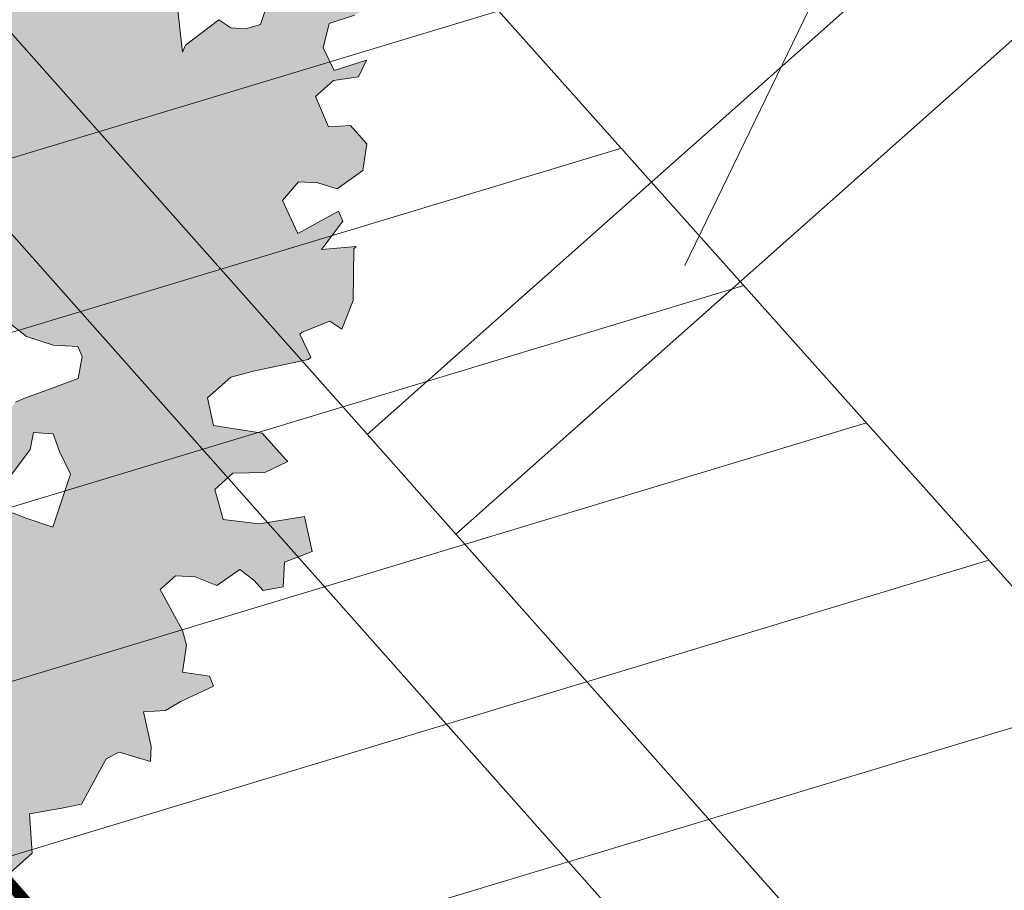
# Model space of a CAD drawing. Header units: centimetres. Extents: x 843425950 to 843478602, y 588811213 to 588851397.
# Tile 41 of 89: x 843442351 to 843442436, y 588832371 to 588832446. Entities that reach past the tile are written whole.
import ezdxf
from ezdxf.lldxf.tags import DXFTag

# ---------------------------------------------------------------- set-up
doc = ezdxf.new("R2010")
doc.units = ezdxf.units.CM
doc.header["$MEASUREMENT"] = 0
doc.linetypes.add('CENTER', pattern=[50.800000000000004, 31.75, -6.35, 6.35, -6.35])
doc.linetypes.add('EGBU01', pattern=[1, 0.5, -0.5])
doc.layers.get('0').update_dxf_attribs({"lineweight": 5})
for name, color, linetype, lineweight in [('0-hatch', 8, 'Continuous', 5), ('0-LINIA CIENKA', 8, 'Continuous', 9), ('IS_gaz_ZEW', 40, 'GAS_LINE', 30), ('S_strefa zagrożenia wybuchem', 7, 'EGBU01', 13), ('wymiarowanie', 123, 'Continuous', 5)]:
    doc.layers.add(name, color=color, linetype=linetype, lineweight=lineweight)
doc.layers.add('IS_Grafika', color=7, linetype='SOLID', lineweight=9, true_color=0x000000)
doc.layers.add('ZTOŚ', color=7, linetype='CENTER', lineweight=13, true_color=0x45750b)
doc.styles.get("Standard").update_dxf_attribs({"font": 'ARIAL.TTF'})
tags = doc.linetypes.add('GAS_LINE', pattern='A,0.5,-0.2,["GAS",Standard,S=0.1,R=0,X=-0.1,Y=-0.05],-0.25', length=0.95).pattern_tags.tags
tags[6] = DXFTag(74, 10)
tags = doc.linetypes.add('SOLID', pattern=[10, 10, 0]).pattern_tags.tags
tags[6:7] = [DXFTag(74, 4), DXFTag(75, 0), DXFTag(340, '0'), DXFTag(46, 0.0), DXFTag(50, 0.0), DXFTag(44, 0.0), DXFTag(45, 0.0)]
tags[4:5] = [DXFTag(74, 4), DXFTag(75, 0), DXFTag(340, '0'), DXFTag(46, 0.0), DXFTag(50, 0.0), DXFTag(44, 0.0), DXFTag(45, 0.0)]
picture_1 = doc.add_image_def('image1.jpg', size_in_pixel=(6614, 4677))

# ---------------------------------------------------------------- blocks, each defined once
blk = doc.blocks.new('A$C51A627E3')
h = blk.add_hatch(color=256)
h.dxf.hatch_style = 1
h.paths.add_polyline_path([(-3.829516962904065, -3.277827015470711), (-3.99698174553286, -3.185050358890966), (-4.071669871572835, -3.091690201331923), (-4.12768596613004, -3.017002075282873), (-4.221046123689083, -2.942313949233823), (-4.239718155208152, -2.868209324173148), (-4.463199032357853, -2.774849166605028), (-4.555975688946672, -2.756177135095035), (-4.630663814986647, -2.737505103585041), (-4.724023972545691, -2.626056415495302), (-4.724023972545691, -2.588712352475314), (-4.668007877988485, -2.570040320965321), (-4.630663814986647, -2.514024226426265), (-4.649335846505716, -2.383320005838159), (-4.724023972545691, -2.253199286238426), (-4.61199178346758, -2.309215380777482), (-4.574647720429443, -2.309215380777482), (-4.463199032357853, -2.290543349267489), (-4.425854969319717, -2.309215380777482), (-4.295150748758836, -2.234527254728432), (-4.258390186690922, -2.253199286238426), (-4.12768596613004, -2.290543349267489), (-4.015653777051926, -2.309215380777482), (-3.941549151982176, -2.309215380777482), (-3.904205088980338, -2.253199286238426), (-3.960221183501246, -2.141167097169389), (-4.015653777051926, -2.029718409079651), (-4.034325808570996, -1.9550302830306), (-3.941549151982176, -2.011046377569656), (-3.792172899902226, -1.917686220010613), (-3.698812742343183, -1.899014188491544), (-3.698812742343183, -1.880342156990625), (-3.680724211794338, -1.805654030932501), (-3.680724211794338, -1.731549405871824), (-3.606036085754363, -1.619517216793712), (-3.456659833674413, -1.526157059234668), (-3.400643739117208, -1.63818924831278), (-3.289195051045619, -1.750221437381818), (-3.25185098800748, -1.786981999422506), (-3.177162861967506, -1.768309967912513), (-3.158490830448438, -1.619517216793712), (-3.177162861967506, -1.470724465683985), (-3.214506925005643, -1.433380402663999), (-3.214506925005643, -1.358692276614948), (-3.103058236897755, -1.340020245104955), (-3.028370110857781, -1.302676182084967), (-3.009698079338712, -1.265332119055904), (-2.972354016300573, -1.227988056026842), (-2.972354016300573, -1.172555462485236), (-3.028370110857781, -1.041851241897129), (-3.065714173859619, -0.9671631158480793), (-3.121146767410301, -1.153883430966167), (-3.139818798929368, -1.190643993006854), (-3.177162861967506, -1.246660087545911), (-3.233178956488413, -1.284004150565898), (-3.400643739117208, -1.358692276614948), (-3.512675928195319, -1.302676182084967), (-3.606036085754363, -1.284004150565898), (-3.73615680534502, -1.302676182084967), (-3.754828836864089, -1.414708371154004), (-3.829516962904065, -1.544829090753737), (-3.941549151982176, -1.507485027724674), (-4.034325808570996, -1.507485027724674), (-4.12768596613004, -1.433380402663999), (-4.221046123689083, -1.433380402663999), (-4.388510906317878, -1.526157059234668), (-4.425854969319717, -1.600845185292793), (-4.388510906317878, -1.71287737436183), (-4.369838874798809, -1.786981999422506), (-4.425854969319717, -1.880342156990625), (-4.50054309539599, -1.899014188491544), (-4.630663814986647, -2.103823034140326), (-4.668007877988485, -2.085151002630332), (-4.74269600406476, -2.011046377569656), (-4.817384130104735, -1.9550302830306), (-4.85414469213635, -1.899014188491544), (-4.798712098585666, -1.842998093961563), (-4.780040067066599, -1.805654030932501), (-4.817384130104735, -1.619517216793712), (-4.85414469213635, -1.470724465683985), (-4.947504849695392, -1.470724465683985), (-5.059537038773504, -1.433380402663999), (-5.115553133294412, -1.265332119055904), (-5.096881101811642, -1.227988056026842), (-5.078209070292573, -1.190643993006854), (-4.984848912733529, -1.190643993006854), (-4.891488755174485, -1.190643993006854), (-4.817384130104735, -1.190643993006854), (-4.891488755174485, -1.097867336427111), (-4.947504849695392, -0.9858351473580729), (-5.022192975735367, -0.8930584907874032), (-5.059537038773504, -0.8183703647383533), (-5.078209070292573, -0.7810263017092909), (-5.096881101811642, -0.7250102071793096), (-4.966176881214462, -0.1881688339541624), (-4.891488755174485, -0.1694968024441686), (-4.891488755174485, -0.1508247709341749), (-4.947504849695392, -0.03937608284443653), (-4.966176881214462, 0.05398407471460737), (-5.003520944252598, 0.1286722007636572), (-5.022192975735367, 0.2214488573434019), (-4.891488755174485, 0.2774649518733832), (-4.817384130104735, 0.3148090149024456), (-4.798712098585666, 0.2401208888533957), (-4.724023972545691, 0.2027768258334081), (-4.668007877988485, 0.2587929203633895), (-4.555975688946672, 0.3334810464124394), (-4.50054309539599, 0.3148090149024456), (-4.481871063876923, 0.2027768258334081), (-4.50054309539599, 0.07265610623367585), (-4.537887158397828, 0.01664001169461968), (-4.481871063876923, -0.1327362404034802), (-4.369838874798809, -0.1140642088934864), (-4.332494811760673, -0.07672014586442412), (-4.221046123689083, 0.05398407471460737), (-4.202374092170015, 0.2214488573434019), (-4.183702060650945, 0.4081691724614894), (-4.12768596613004, 0.4449297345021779), (-4.165030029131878, 0.5756339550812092), (-4.183702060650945, 0.6129780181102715), (-4.221046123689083, 0.6689941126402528), (-4.276478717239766, 0.6876661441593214), (-4.369838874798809, 0.6503220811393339), (-4.481871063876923, 0.4822737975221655), (-4.59331975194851, 0.4268412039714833), (-4.630663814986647, 0.5009458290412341), (-4.630663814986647, 0.5756339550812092), (-4.686679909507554, 0.6316500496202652), (-4.724023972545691, 0.6503220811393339), (-4.780040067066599, 0.5196178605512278), (-4.836056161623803, 0.5009458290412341), (-4.910160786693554, 0.5196178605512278), (-4.984848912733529, 0.5382898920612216), (-5.022192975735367, 0.6316500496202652), (-5.115553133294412, 0.7430987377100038), (-5.152313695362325, 0.7617707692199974), (-5.152313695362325, 0.6876661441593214), (-5.152313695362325, 0.892474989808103), (-5.096881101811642, 0.9298190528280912), (-4.966176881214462, 1.059939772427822), (-4.947504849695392, 1.227988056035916), (-4.910160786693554, 1.358108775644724), (-4.947504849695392, 1.563501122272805), (-4.85414469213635, 1.600261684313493), (-4.780040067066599, 1.544829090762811), (-4.668007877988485, 1.526157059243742), (-4.630663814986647, 1.507485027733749), (-4.668007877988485, 1.302092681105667), (-4.519215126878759, 1.358108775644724), (-4.463199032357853, 1.470140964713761), (-4.332494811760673, 1.526157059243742), (-4.183702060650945, 1.656277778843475), (-4.258390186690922, 1.749637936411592), (-4.35116684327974, 1.805654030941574), (-4.388510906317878, 1.879758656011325), (-4.388510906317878, 1.749637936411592), (-4.537887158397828, 1.730965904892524), (-4.59331975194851, 1.768309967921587), (-4.537887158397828, 1.824326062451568), (-4.519215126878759, 1.97311881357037), (-4.555975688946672, 2.122495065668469), (-4.555975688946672, 2.196599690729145), (-4.332494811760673, 2.252615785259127), (-4.221046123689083, 2.28995984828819), (-4.332494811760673, 2.439336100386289), (-4.481871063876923, 2.550784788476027), (-4.50054309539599, 2.569456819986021), (-4.276478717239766, 2.606800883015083), (-4.12768596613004, 2.700161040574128), (-3.960221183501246, 2.811609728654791), (-3.922877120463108, 2.923641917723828), (-3.698812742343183, 3.351931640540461), (-3.73615680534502, 3.501307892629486), (-3.773500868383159, 3.575996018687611), (-3.550019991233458, 3.538651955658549), (-3.382555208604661, 3.594668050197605), (-3.289195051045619, 3.74346080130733), (-3.233178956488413, 3.855492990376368), (-3.103058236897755, 3.910925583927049), (-3.009698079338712, 3.929597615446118), (-2.860321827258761, 3.948269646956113), (-2.822977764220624, 3.89283705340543), (-2.841649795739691, 3.762132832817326), (-2.748873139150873, 3.762132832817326), (-2.767545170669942, 3.706116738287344), (-2.841649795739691, 3.538651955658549), (-2.822977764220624, 3.463963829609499), (-2.841649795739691, 3.482635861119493), (-2.748873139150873, 3.482635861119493), (-2.692857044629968, 3.463963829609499), (-2.543480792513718, 3.538651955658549), (-2.450704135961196, 3.538651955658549), (-2.376016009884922, 3.426619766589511), (-2.376016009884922, 3.389275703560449), (-2.562152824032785, 3.259154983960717), (-2.674185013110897, 3.333259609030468), (-2.580824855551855, 3.14712279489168), (-2.525392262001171, 2.979658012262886), (-2.357343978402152, 2.886297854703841), (-2.24531178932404, 2.923641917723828), (-2.227223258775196, 3.035090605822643), (-2.282655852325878, 3.165794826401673), (-2.282655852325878, 3.277827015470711), (-2.171207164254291, 3.426619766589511), (-2.189879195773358, 3.538651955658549), (-2.227223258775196, 3.780804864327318), (-2.319999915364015, 3.874165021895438), (-2.432032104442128, 3.855492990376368), (-2.432032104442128, 3.89283705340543), (-2.24531178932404, 3.948269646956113), (-2.208551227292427, 4.041629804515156), (-2.189879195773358, 4.097645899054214), (-2.208551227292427, 4.1349899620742), (-2.171207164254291, 4.246438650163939), (-1.984486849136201, 4.265110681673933), (-1.910382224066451, 4.246438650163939), (-1.891710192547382, 4.15366199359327), (-1.723661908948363, 3.799476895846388), (-1.704989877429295, 3.948269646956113), (-1.649557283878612, 3.966941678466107), (-1.630885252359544, 4.078973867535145), (-1.593541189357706, 4.227766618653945), (-1.500181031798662, 4.265110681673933), (-1.518853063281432, 4.507263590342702), (-1.518853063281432, 4.525935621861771), (-1.38814884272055, 4.675311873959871), (-1.295372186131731, 4.488591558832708), (-1.258028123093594, 4.433158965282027), (-0.9785311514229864, 4.656639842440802), (-0.9785311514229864, 4.563279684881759), (-0.9785311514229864, 4.414486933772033), (-0.9785311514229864, 4.358470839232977), (-1.127323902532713, 4.302454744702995), (-0.9785311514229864, 4.022957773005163), (-0.9598591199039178, 3.948269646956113), (-0.6616901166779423, 4.06030183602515), (-0.5496579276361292, 4.172334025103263), (-0.3075050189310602, 4.246438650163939), (-0.2514889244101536, 4.116317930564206), (-0.1587122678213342, 4.041629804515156), (-0.02800804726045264, 4.116317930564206), (0.009336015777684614, 4.190422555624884), (0.06535211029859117, 4.283782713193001), (0.08344064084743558, 4.377142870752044), (0.06535211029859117, 4.507263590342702), (0.009336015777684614, 4.581951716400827), (-0.06535211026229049, 4.563279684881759), (-0.1213682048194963, 4.544607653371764), (-0.1400402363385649, 4.470503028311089), (-0.1400402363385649, 4.358470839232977), (-0.1587122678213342, 4.339798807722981), (-0.2514889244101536, 4.321126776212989), (-0.4568812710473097, 4.358470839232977), (-0.5309858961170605, 4.525935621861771), (-0.5683299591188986, 4.600623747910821), (-0.6056740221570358, 4.731327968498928), (-0.5870019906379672, 4.749999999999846), (-0.4008651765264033, 4.731327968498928), (-0.1213682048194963, 4.675311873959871), (0.04668007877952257, 4.675311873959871), (0.3448490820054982, 4.712655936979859), (0.5309858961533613, 4.693983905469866), (0.624346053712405, 4.675311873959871), (0.6611066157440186, 4.563279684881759), (0.624346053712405, 4.507263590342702), (0.5683299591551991, 4.414486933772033), (0.5683299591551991, 4.321126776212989), (0.6797786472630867, 4.302454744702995), (0.6797786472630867, 4.15366199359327), (0.7171227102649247, 4.041629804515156), (0.7731388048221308, 4.078973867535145), (0.9038430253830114, 4.358470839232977), (0.9038430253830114, 4.619295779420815), (0.9592756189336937, 4.358470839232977), (0.9779476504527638, 4.265110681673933), (1.052635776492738, 4.209094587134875), (1.127323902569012, 4.209094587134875), (1.220684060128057, 4.265110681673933), (1.220684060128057, 4.246438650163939), (1.425492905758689, 4.377142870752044), (1.555613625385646, 4.377142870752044), (1.462836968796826, 4.1349899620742), (1.40682087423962, 4.06030183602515), (1.276116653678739, 3.874165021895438), (1.704989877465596, 4.078973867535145), (1.704989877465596, 3.985613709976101), (1.79835003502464, 3.874165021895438), (1.965814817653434, 4.041629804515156), (2.021830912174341, 4.1349899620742), (2.133279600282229, 4.15366199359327), (2.189295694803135, 4.004285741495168), (2.189295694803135, 3.948269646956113), (2.245311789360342, 3.836820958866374), (2.376016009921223, 3.89283705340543), (2.506136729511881, 3.89283705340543), (2.562152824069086, 3.874165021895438), (2.618168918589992, 3.74346080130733), (2.710945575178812, 3.557323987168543), (2.785633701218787, 3.538651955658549), (2.785633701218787, 3.501307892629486), (2.766961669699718, 3.426619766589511), (2.74828963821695, 3.370603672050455), (2.710945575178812, 3.463963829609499), (2.599496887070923, 3.594668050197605), (2.506136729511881, 3.538651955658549), (2.450120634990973, 3.389275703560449), (2.431448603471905, 3.259154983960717), (2.450120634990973, 3.165794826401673), (2.506136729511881, 3.128450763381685), (2.562152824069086, 2.998330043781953), (2.599496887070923, 2.886297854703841), (2.673601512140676, 2.811609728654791), (2.74828963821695, 2.830281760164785), (2.804305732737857, 3.091106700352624), (2.841649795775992, 3.053762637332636), (2.935009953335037, 2.998330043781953), (2.971770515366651, 3.203138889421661), (2.990442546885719, 3.333259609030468), (3.083802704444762, 3.277827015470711), (3.065130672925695, 3.07243466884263), (3.083802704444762, 3.017002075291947), (3.10247473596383, 2.867625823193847), (3.36329967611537, 2.96098598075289), (3.51267592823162, 3.109778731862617), (3.60545258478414, 2.923641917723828), (3.717484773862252, 2.755593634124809), (3.736156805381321, 2.606800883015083), (3.624124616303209, 2.588128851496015), (3.773500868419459, 2.476096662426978), (3.903621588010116, 2.401992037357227), (3.978309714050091, 2.550784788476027), (4.183118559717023, 2.513440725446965), (4.164446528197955, 2.420664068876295), (4.183118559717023, 2.345975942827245), (4.276478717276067, 2.233943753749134), (4.183118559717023, 2.122495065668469), (4.183118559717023, 2.010462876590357), (4.164446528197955, 1.917102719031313), (4.313822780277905, 1.824326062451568), (4.369838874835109, 1.712293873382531), (4.35116684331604, 1.656277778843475), (4.295150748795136, 1.637605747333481), (4.20179059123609, 1.674949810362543), (4.071669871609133, 1.637605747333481), (4.015653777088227, 1.600261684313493), (3.959637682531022, 1.712293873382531), (3.847605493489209, 1.861670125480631), (3.661468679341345, 1.637605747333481), (3.642796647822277, 1.526157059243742), (3.661468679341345, 1.470140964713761), (3.549436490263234, 1.432796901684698), (3.494003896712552, 1.563501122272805), (3.475331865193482, 1.768309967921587), (3.36329967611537, 1.786981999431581), (3.233178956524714, 1.600261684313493), (3.195834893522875, 1.563501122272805), (3.083802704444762, 1.600261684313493), (2.971770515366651, 1.674949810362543), (2.841649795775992, 1.656277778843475), (2.935009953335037, 1.395452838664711), (2.916337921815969, 1.284004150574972), (2.860321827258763, 1.227988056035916), (2.74828963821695, 1.190643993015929), (2.804305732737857, 1.097283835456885), (2.822977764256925, 0.948491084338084), (2.935009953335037, 0.9298190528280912), (3.046458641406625, 0.985835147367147), (3.177162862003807, 1.00450717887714), (3.288611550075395, 0.9298190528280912), (3.288611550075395, 0.836458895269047), (3.214506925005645, 0.7063381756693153), (3.083802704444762, 0.5569619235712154), (3.13981879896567, 0.4822737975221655), (3.214506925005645, 0.4449297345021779), (3.288611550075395, 0.3708251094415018), (3.400643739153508, 0.3334810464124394), (3.437987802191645, 0.3148090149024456), (3.38197170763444, 0.2401208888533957), (3.269939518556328, 0.2961369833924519), (3.177162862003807, 0.3894971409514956), (2.953681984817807, 0.2401208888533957), (3.13981879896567, 0.1286722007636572), (3.400643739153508, 0.1100001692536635), (3.568108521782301, 0.1100001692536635), (3.642796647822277, 0.2214488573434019), (3.642796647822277, 0.3334810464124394), (3.586780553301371, 0.5009458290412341), (3.494003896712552, 0.5569619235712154), (3.437987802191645, 0.6316500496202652), (3.586780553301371, 0.7804428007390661), (3.60545258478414, 0.892474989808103), (3.60545258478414, 1.022595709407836), (3.51267592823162, 1.153299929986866), (3.437987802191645, 1.284004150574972), (3.60545258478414, 1.265332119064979), (3.773500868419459, 1.190643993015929), (3.903621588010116, 1.153299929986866), (3.99698174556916, 1.395452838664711), (4.015653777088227, 1.470140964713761), (4.109013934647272, 1.358108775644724), (4.145774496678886, 1.227988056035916), (4.071669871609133, 1.115955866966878), (4.127102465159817, 1.00450717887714), (4.220462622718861, 1.078611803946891), (4.295150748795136, 1.209316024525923), (4.425271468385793, 1.227988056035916), (4.499959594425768, 1.097283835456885), (4.555975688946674, 1.00450717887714), (4.686679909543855, 0.855130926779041), (4.46261553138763, 0.6316500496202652), (4.499959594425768, 0.5009458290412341), (4.593319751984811, 0.5382898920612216), (4.630663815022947, 0.4822737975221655), (4.499959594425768, 0.4822737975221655), (4.388510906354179, 0.4268412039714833), (4.332494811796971, 0.2587929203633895), (4.369838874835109, 0.09132813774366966), (4.425271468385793, 0.07265610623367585), (4.518631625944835, 0.2027768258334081), (4.630663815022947, 0.352153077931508), (4.779456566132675, 0.3334810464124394), (4.816800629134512, 0.2027768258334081), (4.835472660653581, 0.1467607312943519), (5.058953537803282, 0.05398407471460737), (5.152313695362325, 0.07265610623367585), (4.910160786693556, -0.1881688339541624), (4.798128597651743, -0.1327362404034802), (4.742112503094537, -0.1140642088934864), (4.555975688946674, -0.1327362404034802), (4.537303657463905, -0.7436822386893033), (4.630663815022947, -0.8930584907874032), (4.668007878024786, -0.9298190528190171), (4.723440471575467, -1.041851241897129), (4.723440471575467, -1.116539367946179), (4.686679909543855, -1.190643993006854), (4.630663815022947, -1.116539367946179), (4.481287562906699, -0.9484910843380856), (4.332494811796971, -0.9671631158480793), (4.313822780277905, -0.9671631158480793), (4.220462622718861, -1.135211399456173), (4.220462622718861, -1.153883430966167), (4.23913465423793, -1.209316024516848), (4.295150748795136, -1.32134821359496), (4.313822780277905, -1.32134821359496), (4.499959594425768, -1.246660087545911), (4.537303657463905, -1.265332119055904), (4.555975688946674, -1.414708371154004), (4.499959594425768, -1.526157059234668), (4.46261553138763, -1.526157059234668), (4.35116684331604, -1.544829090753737), (4.369838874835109, -1.656861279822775), (4.388510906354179, -1.71287737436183), (4.276478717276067, -1.899014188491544), (4.23913465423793, -1.899014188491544), (4.164446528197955, -2.029718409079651), (4.109013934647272, -1.9550302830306), (4.052997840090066, -1.842998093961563), (4.034325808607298, -1.71287737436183), (3.978309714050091, -1.56350112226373), (3.903621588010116, -1.507485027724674), (3.884949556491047, -1.656861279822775), (3.866277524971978, -1.731549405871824), (3.847605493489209, -1.750221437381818), (3.773500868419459, -1.750221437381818), (3.60545258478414, -1.786981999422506), (3.624124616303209, -1.56350112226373), (3.624124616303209, -1.433380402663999), (3.51267592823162, -1.32134821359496), (3.419315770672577, -1.32134821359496), (3.288611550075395, -1.414708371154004), (3.344627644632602, -1.507485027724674), (3.419315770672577, -1.675533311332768), (3.419315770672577, -1.71287737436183), (3.195834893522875, -2.029718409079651), (3.233178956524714, -2.011046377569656), (3.456659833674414, -2.029718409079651), (3.475331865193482, -2.103823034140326), (3.531347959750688, -2.159839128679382), (3.60545258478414, -2.19718319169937), (3.866277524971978, -2.048390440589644), (3.922293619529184, -2.103823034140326), (3.959637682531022, -2.271871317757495), (3.884949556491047, -2.290543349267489), (4.071669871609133, -2.439336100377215), (4.127102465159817, -2.401992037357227), (4.090341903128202, -2.514024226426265), (4.015653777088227, -2.495352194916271), (3.884949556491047, -2.439336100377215), (3.773500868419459, -2.514024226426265), (3.736156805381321, -2.644144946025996), (3.903621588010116, -2.718833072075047), (3.810844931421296, -2.756177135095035), (3.698812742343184, -2.681489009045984), (3.568108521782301, -2.681489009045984), (3.51267592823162, -2.849537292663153), (3.60545258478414, -2.92364191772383), (3.60545258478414, -3.05434613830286), (3.494003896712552, -3.14770629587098), (3.325955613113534, -3.12903426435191), (3.269939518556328, -3.035674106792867), (3.195834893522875, -2.960985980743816), (3.065130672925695, -2.979658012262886), (3.009114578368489, -3.166378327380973), (3.251267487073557, -3.221810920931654), (3.233178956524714, -3.277827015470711), (3.046458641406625, -3.3151710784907), (3.195834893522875, -3.427203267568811), (3.177162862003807, -3.427203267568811), (2.990442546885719, -3.632012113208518), (2.841649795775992, -3.706700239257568), (2.822977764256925, -3.632012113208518), (2.673601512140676, -3.575996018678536), (2.655512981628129, -3.575996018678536), (2.618168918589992, -3.706700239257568), (2.599496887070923, -3.706700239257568), (2.338671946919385, -3.557323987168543), (2.226639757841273, -3.501307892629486), (2.059174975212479, -3.501307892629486), (1.984486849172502, -3.632012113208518), (2.151951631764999, -3.8368209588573), (2.151951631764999, -4.023541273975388), (2.151951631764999, -4.042213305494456), (2.021830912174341, -4.004869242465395), (1.89112669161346, -3.892837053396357), (1.761005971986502, -3.892837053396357), (1.686317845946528, -4.042213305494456), (1.816438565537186, -4.191006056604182), (2.021830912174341, -4.321710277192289), (1.928470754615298, -4.489175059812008), (1.779678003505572, -4.433158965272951), (1.686317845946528, -4.526519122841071), (1.592957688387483, -4.470503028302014), (1.592957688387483, -4.395814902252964), (1.574285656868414, -4.303038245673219), (1.425492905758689, -4.284366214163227), (1.369476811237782, -4.172334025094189), (1.294788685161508, -4.097645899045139), (1.183339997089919, -4.097645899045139), (1.127323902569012, -4.340382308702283), (1.089979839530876, -4.414486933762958), (0.9779476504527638, -4.507847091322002), (1.071307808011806, -4.619879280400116), (1.052635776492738, -4.675311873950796), (0.8664989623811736, -4.619879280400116), (0.7731388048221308, -4.601207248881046), (0.6797786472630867, -4.526519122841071), (0.5870019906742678, -4.693983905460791), (0.5309858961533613, -4.749999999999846), (0.4376257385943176, -4.601207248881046), (0.3629376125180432, -4.582535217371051), (0.1021126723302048, -4.675311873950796), (0.009336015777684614, -4.619879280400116), (-0.1400402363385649, -4.526519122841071), (-0.2701609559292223, -4.693983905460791), (-0.494225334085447, -4.693983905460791), (-0.494225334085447, -4.731327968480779), (-0.6243460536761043, -4.656639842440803), (-0.8478269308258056, -4.545191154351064), (-0.9038430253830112, -4.675311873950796), (-1.034547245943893, -4.656639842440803), (-0.8664989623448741, -4.526519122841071), (-0.8291548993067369, -4.433158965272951), (-0.7923943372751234, -4.340382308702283), (-0.643018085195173, -4.265694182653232), (-0.6243460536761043, -4.153661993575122), (-0.7363782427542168, -4.023541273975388), (-0.7923943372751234, -4.023541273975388), (-0.9598591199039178, -4.153661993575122), (-1.053219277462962, -4.060885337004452), (-1.295372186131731, -4.265694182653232), (-1.202012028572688, -4.340382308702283), (-1.276700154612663, -4.414486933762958), (-1.183339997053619, -4.489175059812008), (-1.295372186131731, -4.582535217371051), (-1.40682087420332, -4.582535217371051), (-1.462836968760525, -4.340382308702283), (-1.593541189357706, -4.359054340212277), (-1.649557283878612, -4.526519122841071), (-1.761005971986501, -4.545191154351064), (-1.910382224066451, -4.545191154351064), (-2.077847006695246, -4.414486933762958), (-2.040502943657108, -4.265694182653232), (-1.873038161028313, -4.191006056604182), (-2.02183091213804, -4.023541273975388), (-2.171207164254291, -4.078973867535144), (-2.15253513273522, -4.191006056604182), (-2.24531178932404, -4.303038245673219), (-2.357343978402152, -4.209678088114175), (-2.432032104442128, -4.414486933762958), (-2.506720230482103, -4.340382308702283), (-2.525392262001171, -4.247022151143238), (-2.580824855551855, -4.023541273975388), (-2.674185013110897, -3.948853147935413), (-2.878993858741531, -4.097645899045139), (-2.972354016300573, -4.078973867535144), (-3.084386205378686, -4.078973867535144), (-3.195834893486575, -4.004869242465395), (-3.195834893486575, -3.8368209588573), (-3.27052301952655, -3.874165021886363), (-3.326539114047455, -3.650684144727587), (-3.363883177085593, -3.706700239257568), (-3.531347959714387, -3.762716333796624), (-3.66205218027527, -3.632012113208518), (-3.680724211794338, -3.538651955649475), (-3.587364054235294, -3.483219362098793), (-3.345211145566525, -3.427203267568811), (-3.233178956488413, -3.557323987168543), (-3.158490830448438, -3.557323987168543), (-3.158490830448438, -3.538651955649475), (-3.103058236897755, -3.221810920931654), (-3.084386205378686, -3.05434613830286), (-3.214506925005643, -2.960985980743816), (-3.27052301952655, -2.849537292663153), (-3.419315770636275, -2.979658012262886), (-3.494003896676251, -3.221810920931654), (-3.363883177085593, -3.221810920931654), (-3.494003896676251, -3.333843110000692), (-3.587364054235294, -3.091690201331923), (-3.698812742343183, -3.277827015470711)])
h.paths.add_polyline_path([(-1.630885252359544, 1.320764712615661), (-1.891710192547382, 1.488812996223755), (-1.854366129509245, 1.674949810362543), (-1.965814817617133, 1.749637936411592), (-1.817022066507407, 2.066478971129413), (-1.686317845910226, 2.271287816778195), (-1.817022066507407, 2.401992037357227), (-1.929054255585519, 2.569456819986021), (-1.723661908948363, 2.606800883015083), (-1.5375250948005, 2.588128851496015), (-1.425492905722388, 2.532112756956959), (-1.38814884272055, 2.550784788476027), (-1.38814884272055, 2.737505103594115), (-1.500181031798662, 2.848953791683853), (-1.518853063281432, 3.017002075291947), (-1.40682087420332, 3.14712279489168), (-1.258028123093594, 3.14712279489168), (-1.239356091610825, 3.017002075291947), (-1.220684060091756, 2.848953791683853), (-1.108651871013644, 2.811609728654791), (-0.9598591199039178, 2.90496988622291), (-0.9411870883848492, 2.848953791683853), (-0.9038430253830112, 2.718833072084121), (-0.7363782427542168, 2.811609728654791), (-0.7177062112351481, 2.867625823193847), (-0.7363782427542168, 3.035090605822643), (-0.680362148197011, 3.091106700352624), (-0.4382092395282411, 2.998330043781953), (-0.3821931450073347, 2.979658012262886), (-0.512313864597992, 2.774265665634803), (-0.363521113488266, 2.644144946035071), (-0.3261770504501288, 2.644144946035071), (-0.1960563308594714, 2.625472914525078), (-0.06535211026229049, 2.625472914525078), (0.1021126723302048, 2.662816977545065), (0.1021126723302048, 2.681489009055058), (0.270160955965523, 2.662816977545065), (0.3261770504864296, 2.644144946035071), (0.2888329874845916, 2.774265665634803), (0.2888329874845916, 2.867625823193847), (0.1581287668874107, 2.792937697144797), (0.08344064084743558, 2.867625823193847), (-0.02800804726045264, 3.14712279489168), (0.08344064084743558, 3.184466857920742), (0.3629376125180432, 2.979658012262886), (0.5123138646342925, 2.90496988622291), (0.5683299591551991, 2.830281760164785), (0.7918108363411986, 2.755593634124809), (0.8291548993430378, 2.923641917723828), (0.8478269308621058, 3.07243466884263), (1.0152917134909, 3.035090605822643), (1.071307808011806, 3.07243466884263), (1.071307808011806, 3.091106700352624), (1.071307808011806, 2.942313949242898), (1.071307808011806, 2.830281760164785), (0.9592756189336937, 2.755593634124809), (0.9225150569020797, 2.550784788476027), (0.9225150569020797, 2.513440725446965), (0.9592756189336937, 2.439336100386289), (0.810482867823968, 2.588128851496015), (0.5870019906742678, 2.476096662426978), (0.5496579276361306, 2.606800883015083), (0.418953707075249, 2.439336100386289), (0.5309858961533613, 2.327303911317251), (0.6430180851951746, 2.271287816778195), (0.7544667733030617, 2.252615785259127), (0.8851709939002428, 2.196599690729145), (0.5496579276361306, 1.842998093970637), (0.5123138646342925, 1.991790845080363), (0.4562977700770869, 2.141167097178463), (0.3261770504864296, 2.085151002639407), (0.3448490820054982, 2.345975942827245), (0.2888329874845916, 2.383320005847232), (0.08344064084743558, 2.401992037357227), (-0.1773842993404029, 2.327303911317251), (-0.2701609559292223, 2.345975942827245), (-0.04668007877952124, 2.085151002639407), (-0.08402414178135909, 1.991790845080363), (-0.1213682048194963, 1.935774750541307), (-0.1400402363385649, 1.749637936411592), (-0.21472836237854, 1.842998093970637), (-0.4008651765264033, 1.898430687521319), (-0.4195372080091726, 2.047806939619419), (-0.4568812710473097, 2.1038230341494), (-0.6056740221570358, 2.177927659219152), (-0.6616901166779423, 2.141167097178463), (-0.6990341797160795, 2.047806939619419), (-0.7177062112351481, 1.991790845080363), (-0.6056740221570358, 1.842998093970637), (-0.5683299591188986, 1.805654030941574), (-0.643018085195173, 1.730965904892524), (-0.6990341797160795, 1.749637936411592), (-0.8104828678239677, 1.730965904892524), (-0.8104828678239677, 1.842998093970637), (-0.8291548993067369, 1.917102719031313), (-0.9411870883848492, 1.97311881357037), (-1.034547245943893, 1.97311881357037), (-1.127323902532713, 1.898430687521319), (-1.089979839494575, 1.879758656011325), (-1.015875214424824, 1.712293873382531), (-0.9972031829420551, 1.674949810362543), (-0.9785311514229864, 1.544829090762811), (-1.16466796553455, 1.432796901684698), (-1.183339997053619, 1.507485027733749), (-1.202012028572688, 1.618933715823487), (-1.258028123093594, 1.656277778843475), (-1.3140442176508, 1.693621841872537), (-1.425492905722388, 1.730965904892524), (-1.518853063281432, 1.730965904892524), (-1.5375250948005, 1.712293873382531), (-1.649557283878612, 1.637605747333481), (-1.686317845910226, 1.544829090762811), (-1.593541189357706, 1.451468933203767), (-1.593541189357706, 1.414124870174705)], flags=16)
h.paths.add_polyline_path([(-2.115191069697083, -1.433380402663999), (-2.02183091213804, -1.488812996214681), (-1.947726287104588, -1.582173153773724), (-1.929054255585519, -1.675533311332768), (-1.947726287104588, -1.694205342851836), (-2.059174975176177, -1.824326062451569), (-2.02183091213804, -1.842998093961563), (-1.835694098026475, -1.936358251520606), (-1.817022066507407, -2.048390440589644), (-2.00315888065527, -2.345975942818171), (-2.00315888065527, -2.309215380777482), (-2.282655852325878, -2.290543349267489), (-2.263983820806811, -2.345975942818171), (-2.133863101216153, -2.420664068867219), (-2.15253513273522, -2.514024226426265), (-2.208551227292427, -2.644144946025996), (-2.096519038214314, -2.774849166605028), (-2.133863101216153, -2.868209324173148), (-2.115191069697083, -2.942313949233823), (-2.00315888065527, -2.92364191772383), (-1.947726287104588, -2.700161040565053), (-1.779678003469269, -2.570040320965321), (-1.649557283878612, -2.495352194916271), (-1.649557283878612, -2.700161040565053), (-1.612213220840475, -2.793521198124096), (-1.556197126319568, -2.849537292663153), (-1.518853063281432, -3.017002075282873), (-1.593541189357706, -3.017002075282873), (-1.704989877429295, -3.277827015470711), (-1.667645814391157, -3.296499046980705), (-1.481509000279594, -3.371187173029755), (-1.351388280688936, -3.371187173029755), (-1.295372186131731, -3.371187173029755), (-1.16466796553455, -3.296499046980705), (-1.16466796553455, -3.166378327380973), (-1.015875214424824, -3.221810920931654), (-0.9785311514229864, -3.277827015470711), (-0.8664989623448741, -3.296499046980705), (-0.7737223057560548, -3.371187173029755), (-0.7177062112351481, -3.445875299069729), (-0.7363782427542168, -3.483219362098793), (-0.7550502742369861, -3.613340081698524), (-0.494225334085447, -3.613340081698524), (-0.4755533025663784, -3.483219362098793), (-0.4755533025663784, -3.445875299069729), (-0.4382092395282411, -3.3151710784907), (-0.494225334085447, -3.20372239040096), (-0.3448490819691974, -3.20372239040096), (-0.2514889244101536, -3.3151710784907), (-0.08402414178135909, -3.166378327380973), (-0.1026961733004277, -3.073018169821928), (0.1021126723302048, -3.333843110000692), (0.06535211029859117, -3.557323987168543), (0.1954728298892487, -3.650684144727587), (0.2888329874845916, -3.744044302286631), (0.4562977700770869, -3.632012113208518), (0.4562977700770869, -3.464547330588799), (0.418953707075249, -3.371187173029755), (0.3261770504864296, -3.277827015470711), (0.3261770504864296, -3.24048295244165), (0.4376257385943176, -3.20372239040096), (0.5309858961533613, -3.073018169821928), (0.5123138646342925, -3.05434613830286), (0.3816096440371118, -2.92364191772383), (0.3629376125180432, -2.812193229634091), (0.4749698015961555, -2.868209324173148), (0.6430180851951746, -2.812193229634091), (0.7357947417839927, -2.92364191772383), (0.7731388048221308, -3.091690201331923), (0.8478269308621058, -3.221810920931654), (0.9038430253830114, -3.333843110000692), (0.9779476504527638, -3.464547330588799), (1.238772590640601, -3.3151710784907), (1.276116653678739, -3.185050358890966), (1.313460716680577, -3.091690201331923), (1.294788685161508, -3.073018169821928), (1.238772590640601, -3.017002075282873), (1.164667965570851, -3.073018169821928), (0.9779476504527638, -3.110362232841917), (0.9038430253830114, -3.017002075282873), (0.8664989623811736, -2.793521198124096), (0.8851709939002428, -2.793521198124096), (1.071307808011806, -2.830865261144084), (1.202012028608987, -2.849537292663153), (1.276116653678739, -2.830865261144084), (1.332132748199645, -2.849537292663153), (1.425492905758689, -2.886881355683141), (1.611629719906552, -2.960985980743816), (1.704989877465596, -2.886881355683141), (1.723661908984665, -2.830865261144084), (1.630301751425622, -2.737505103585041), (1.555613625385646, -2.607384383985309), (1.518269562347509, -2.401992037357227), (1.574285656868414, -2.309215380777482), (1.555613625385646, -2.234527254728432), (1.518269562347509, -2.234527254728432), (1.425492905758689, -2.401992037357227), (1.350804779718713, -2.458008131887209), (1.25744462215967, -2.253199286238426), (1.052635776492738, -2.159839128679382), (0.9225150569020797, -2.066478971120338), (0.8291548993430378, -2.141167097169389), (0.9406035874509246, -2.309215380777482), (0.9966196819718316, -2.439336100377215), (0.9406035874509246, -2.551368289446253), (0.8664989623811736, -2.383320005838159), (0.7171227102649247, -2.253199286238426), (0.5683299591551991, -2.234527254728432), (0.4562977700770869, -2.309215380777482), (0.418953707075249, -2.401992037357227), (0.4562977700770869, -2.551368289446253), (0.4749698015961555, -2.588712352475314), (0.493641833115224, -2.718833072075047), (0.3629376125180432, -2.737505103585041), (0.2888329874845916, -2.551368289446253), (0.2328168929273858, -2.514024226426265), (0.1207847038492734, -2.439336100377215), (-0.1026961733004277, -2.532696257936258), (-0.08402414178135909, -2.626056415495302), (-0.06535211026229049, -2.812193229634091), (-0.1213682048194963, -2.793521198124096), (-0.1213682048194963, -2.812193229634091), (-0.4382092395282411, -2.868209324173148), (-0.4008651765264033, -2.718833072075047), (-0.4008651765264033, -2.551368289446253), (-0.5683299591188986, -2.607384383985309), (-0.6243460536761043, -2.364647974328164), (-0.2888329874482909, -2.215855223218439), (-0.1213682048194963, -1.973702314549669), (-0.04668007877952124, -1.824326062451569), (0.04668007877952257, -1.694205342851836), (-0.009336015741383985, -1.600845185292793), (-0.2514889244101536, -1.992374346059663), (-0.3448490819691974, -1.917686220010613), (-0.4568812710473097, -1.861670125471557), (-0.494225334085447, -1.675533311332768), (-0.5309858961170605, -1.619517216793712), (-0.6616901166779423, -1.488812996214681), (-0.9411870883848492, -1.56350112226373), (-1.053219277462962, -1.600845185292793), (-1.053219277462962, -1.71287737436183), (-0.9785311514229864, -1.899014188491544), (-1.202012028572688, -1.973702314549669), (-1.295372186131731, -1.899014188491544), (-1.332716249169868, -1.71287737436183), (-1.332716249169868, -1.507485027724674), (-1.3140442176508, -1.246660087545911), (-1.332716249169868, -1.172555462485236), (-1.38814884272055, -1.097867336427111), (-1.612213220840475, -1.135211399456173), (-1.704989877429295, -1.153883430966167), (-1.742333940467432, -1.153883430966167), (-1.704989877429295, -1.414708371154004), (-1.667645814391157, -1.470724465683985), (-1.686317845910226, -1.56350112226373), (-1.761005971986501, -1.600845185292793), (-1.779678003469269, -1.488812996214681), (-1.817022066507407, -1.358692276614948), (-1.835694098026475, -1.246660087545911), (-1.891710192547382, -1.265332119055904), (-2.040502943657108, -1.284004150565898)], flags=16)
for points in [[(3.419315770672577, -1.71287737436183), (3.195834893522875, -2.029718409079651), (3.233178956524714, -2.011046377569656), (3.456659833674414, -2.029718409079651), (3.475331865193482, -2.103823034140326), (3.531347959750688, -2.159839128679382), (3.60545258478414, -2.19718319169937), (3.866277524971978, -2.048390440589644)], [(4.015653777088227, -2.495352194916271), (3.884949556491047, -2.439336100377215), (3.773500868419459, -2.514024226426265), (3.736156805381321, -2.644144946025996), (3.903621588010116, -2.718833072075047), (3.810844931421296, -2.756177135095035), (3.698812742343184, -2.681489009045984), (3.568108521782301, -2.681489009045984), (3.51267592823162, -2.849537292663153), (3.60545258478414, -2.92364191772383), (3.60545258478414, -3.05434613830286), (3.494003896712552, -3.14770629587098), (3.325955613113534, -3.12903426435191), (3.269939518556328, -3.035674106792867), (3.195834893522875, -2.960985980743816), (3.065130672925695, -2.979658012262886), (3.009114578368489, -3.166378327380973), (3.251267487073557, -3.221810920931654), (3.233178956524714, -3.277827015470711), (3.046458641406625, -3.3151710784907), (3.195834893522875, -3.427203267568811), (3.177162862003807, -3.427203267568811), (2.990442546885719, -3.632012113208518), (2.841649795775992, -3.706700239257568), (2.822977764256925, -3.632012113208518), (2.673601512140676, -3.575996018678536), (2.655512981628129, -3.575996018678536), (2.618168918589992, -3.706700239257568), (2.599496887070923, -3.706700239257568), (2.338671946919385, -3.557323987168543), (2.226639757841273, -3.501307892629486), (2.059174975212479, -3.501307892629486), (1.984486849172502, -3.632012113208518), (2.151951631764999, -3.8368209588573), (2.151951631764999, -4.023541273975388), (2.151951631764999, -4.042213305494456), (2.021830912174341, -4.004869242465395), (1.89112669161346, -3.892837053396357), (1.761005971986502, -3.892837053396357), (1.686317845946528, -4.042213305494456), (1.816438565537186, -4.191006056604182), (2.021830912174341, -4.321710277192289), (1.928470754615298, -4.489175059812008), (1.779678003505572, -4.433158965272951), (1.686317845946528, -4.526519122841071), (1.592957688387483, -4.470503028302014), (1.592957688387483, -4.395814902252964), (1.574285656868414, -4.303038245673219), (1.425492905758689, -4.284366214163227), (1.369476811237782, -4.172334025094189), (1.294788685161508, -4.097645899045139), (1.183339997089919, -4.097645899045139), (1.127323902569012, -4.340382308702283), (1.089979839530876, -4.414486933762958), (0.9779476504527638, -4.507847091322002), (1.071307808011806, -4.619879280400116), (1.052635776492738, -4.675311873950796), (0.8664989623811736, -4.619879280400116), (0.7731388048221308, -4.601207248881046), (0.7731388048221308, -4.601207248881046), (0.6797786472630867, -4.526519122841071), (0.5870019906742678, -4.693983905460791), (0.5309858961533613, -4.749999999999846), (0.4376257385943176, -4.601207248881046), (0.3629376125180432, -4.582535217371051), (0.1021126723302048, -4.675311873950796), (0.009336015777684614, -4.619879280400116), (-0.1400402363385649, -4.526519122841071), (-0.2701609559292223, -4.693983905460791), (-0.494225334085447, -4.693983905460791)], [(0.8478269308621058, -3.221810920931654), (0.9038430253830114, -3.333843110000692), (0.9779476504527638, -3.464547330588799), (1.238772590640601, -3.3151710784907), (1.276116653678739, -3.185050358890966), (1.313460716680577, -3.091690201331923), (1.294788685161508, -3.073018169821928), (1.238772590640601, -3.017002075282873), (1.164667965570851, -3.073018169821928), (0.9779476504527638, -3.110362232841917)], [(1.276116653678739, -2.830865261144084), (1.332132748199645, -2.849537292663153), (1.425492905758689, -2.886881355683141), (1.611629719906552, -2.960985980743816), (1.704989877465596, -2.886881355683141), (1.723661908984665, -2.830865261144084), (1.630301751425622, -2.737505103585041), (1.555613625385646, -2.607384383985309), (1.518269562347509, -2.401992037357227)]]:
    blk.add_lwpolyline(points)
blk = doc.blocks.new('PZT BARSZCZEWO')
at = {"layer": '0-LINIA CIENKA', "lineweight": 5, "ltscale": 2, "transparency": 33554687}
h = blk.add_hatch(dxfattribs=at)
h.set_pattern_fill('ANSI37', color=256, scale=1000, angle=20)
h.set_pattern_definition([(65, (0, 0), (-113.2884733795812, 52.82728271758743), []), (155, (0, 0), (-52.82728271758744, -113.2884733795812), [])])
edge = h.paths.add_edge_path()
edge.add_line((843441756.9641684, 588833158.7344854), (843442575.483008, 588832236.5806395))
edge.add_line((843442575.483008, 588832236.5806395), (843444368.2496421, 588833842.5538505))
edge.add_line((843444368.2496421, 588833842.5538505), (843443655.9849038, 588834657.7236509))
edge.add_line((843443655.9849038, 588834657.7236509), (843443055.3110482, 588834184.0961442))
edge.add_line((843443055.3110482, 588834184.0961442), (843442940.5186727, 588834093.6003145))
edge.add_line((843442923.836077, 588834078.4714526), (843441756.9641684, 588833158.7344854))
h.paths.add_polyline_path([(843444368.2496421, 588833842.5538505), (843445637.7722989, 588832389.7115824), (843445134.1501327, 588831938.9706669), (843444877.3431487, 588832225.9353465), (843444824.5023687, 588832178.7412899), (843444831.1155701, 588832169.6302025), (843444743.8351632, 588832091.7792779), (843443710.0761355, 588833247.9569395)])
at = {"layer": '0-hatch', "color": 63, "linetype": 'Continuous', "lineweight": 5, "transparency": 33554687}
for p, q in [((843442392.5410662, 588832446.5313828), (843442231.0028099, 588832397.7256359)), ((843442403.061134, 588832434.7429981), (843442241.4800869, 588832385.9243228)), ((843442413.5812018, 588832422.9546134), (843442251.9573641, 588832374.1230097)), ((843442424.1012697, 588832411.1662288), (843442262.4346411, 588832362.3216966)), ((843442434.6213375, 588832399.3778441), (843442272.9119182, 588832350.5203836)), ((843442445.1414053, 588832387.5894594), (843442283.3891952, 588832338.7190704))]:
    blk.add_line(p, q, dxfattribs=at)
at = {"layer": '0-LINIA CIENKA', "lineweight": 5}
blk.add_lwpolyline([(843445857.3630925, 588831898.6198714), (843447138.6359024, 588830466.158091), (843445831.1840787, 588829296.7010804), (843444519.8993205, 588830762.8326923), (843444172.2889293, 588830452.2141654), (843441756.9641684, 588833158.7344854), (843441638.4697181, 588833065.1384088), (843442958.8022035, 588831577.9526678), (843445771.8025886, 588828408.9522345), (843447895.8025885, 588830292.9522344), (843443908.469718, 588834857.1384088), (843443815.3341043, 588834783.5790703), (843444335.7263331, 588834198.4734591), (843445164.3840805, 588833239.094072), (843445252.8240373, 588833317.8277335), (843445759.6749945, 588832737.7380258), (843445671.4237385, 588832658.8012358), (843446124.5265102, 588832138.2112857)], close=True, dxfattribs=at)
at = {"layer": 'ZTOŚ', "color": 116, "lineweight": 5, "true_color": 0x136734, "xscale": 16, "yscale": 16, "zscale": 16, "rotation": 41.81120468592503}
blk.add_blockref('A$C51A627E3', (843442305.6298229, 588832433.0973843), dxfattribs=at)
at = {"layer": 'wymiarowanie', "lineweight": 5, "ltscale": 0.5}
image = blk.add_image(picture_1, insert=(843431362.0643705, 588824232.5320414), size_in_units=(21007.289183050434, 14855.018374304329), rotation=0.10583542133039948, dxfattribs=at)
image.dxf.flags = 7

msp = doc.modelspace()

# ---------------------------------------------------------------- block references
msp.add_blockref('PZT BARSZCZEWO', (0, 0))

# ---------------------------------------------------------------- next in the draw order: hatches: boundary and pattern name
at = {"layer": 'S_strefa zagrożenia wybuchem'}
h = msp.add_hatch(dxfattribs=at)
h.set_pattern_fill('AR-CONC', color=1, scale=9.999999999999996, angle=359.8311976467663)
h.set_pattern_definition([(49.83119764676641, (843444005.5862415, 588831444.9671925), (71.70721923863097, -6.486502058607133), [7.49999999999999, -82.49999999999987]), (354.8311976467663, (843444005.5862415, 588831444.9671925), (-13.65346586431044, 75.25976518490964), [5.999999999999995, -65.99999999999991]), (100.2826421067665, (843444011.561843, 588831444.4266508), (58.05375314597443, 68.77326235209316), [6.37401919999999, -70.11421119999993]), (46.01539764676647, (843444005.6451646, 588831464.9671057), (106.6749053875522, -16.86628182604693), [11.25, -123.75]), (96.46683313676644, (843444014.5347368, 588831463.561579), (93.75277913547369, 97.13607164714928), [9.561034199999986, -105.1713759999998]), (351.0153616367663, (843444005.6451646, 588831464.9671057), (93.75277907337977, 97.13607159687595), [8.999999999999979, -99.00000009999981]), (20.83119764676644, (843444015.6303904, 588831459.9376659), (59.57182849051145, -40.43757225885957), [7.499999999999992, -82.4999999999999]), (325.8311976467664, (843444015.6303904, 588831459.9376659), (24.54506786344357, 72.44300538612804), [5.999999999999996, -65.99999999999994]), (71.28264238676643, (843444020.5947094, 588831456.5678682), (84.11689562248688, 32.00543297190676), [6.374018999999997, -70.11421119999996]), (37.33119764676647, (843444005.5862415, 588831444.9671925), (1.314055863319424, 33.28565843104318), [0, -65.2, 0, -67, 0, -66.25000000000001]), (7.331197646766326, (843444005.5862415, 588831444.9671925), (26.42303928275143, 39.36349571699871), [0, -38.19999999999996, 0, -63.69999999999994, 0, -25.24999999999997]), (327.3311976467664, (843443983.2863383, 588831445.0328918), (53.37536693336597, -2.412749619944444), [0, -24.99999999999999, 0, -77.99999999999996, 0, -103.4999999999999]), (317.3311976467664, (843443973.2863817, 588831445.0623533), (58.34785629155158, 9.838639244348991), [0, -32.49999999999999, 0, -51.79999999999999, 0, -73.49999999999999])])
edge = h.paths.add_edge_path()
edge.add_arc((843442474.7323442, 588832394.8086982), 150, 166.4400334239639, 166.4400334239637)

# ---------------------------------------------------------------- next in the draw order: linework, layer by layer
at = {"color": 0}
msp.add_line((843442430.5918448, 588832337.3728528), (843442200.362109, 588832596.7134963), dxfattribs=at)
for points in [[(843442482.8669866, 588832500.392773), (843442381.2441008, 588832410.177025)], [(843442490.4552271, 588832491.8450537), (843442388.8323413, 588832401.6293057)]]:
    msp.add_lwpolyline(points, dxfattribs=at)
at = {"layer": 'IS_gaz_ZEW', "linetype": 'ByBlock', "ltscale": 15}
msp.add_line((843442449.5382652, 588832333.2475508), (843442199.916356, 588832614.4323696), dxfattribs=at)
at = {"layer": 'IS_Grafika', "const_width": 1}
msp.add_lwpolyline([(843442306.3278246, 588832763.1321757), (843442138.1288244, 588832614.6273623), (843442451.8760723, 588832255.7333152), (843442622.2997594, 588832415.3900578), (843442306.3278246, 588832763.1321757)], dxfattribs=at)
at = {"layer": 'S_strefa zagrożenia wybuchem', "color": 1}
msp.add_circle((843442474.0504117, 588832404.0852572), 150, dxfattribs=at)

doc.saveas('drawing.dxf')
